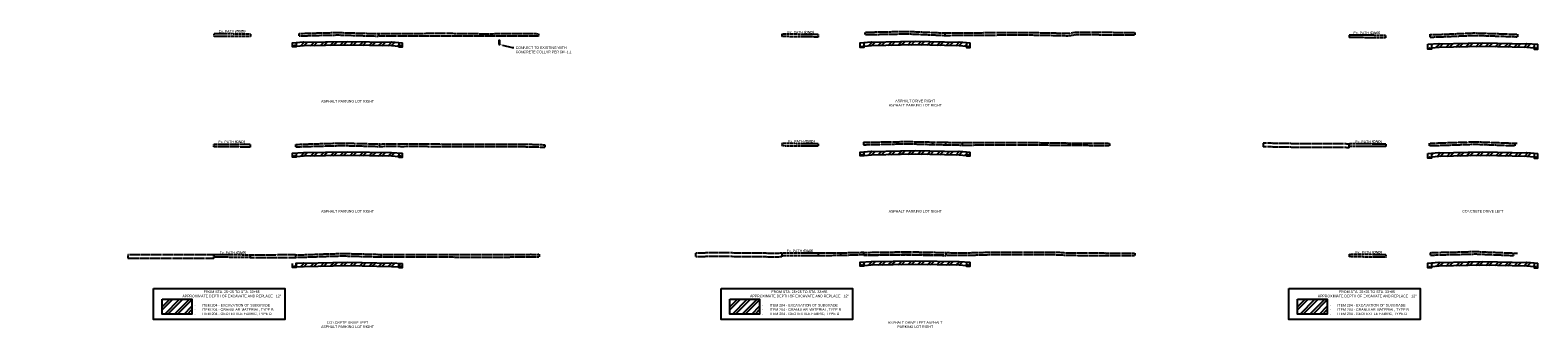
# Model space of a CAD drawing. Header units: feet. Extents: x -492 to 1399858, y -45 to 444169.
# Tile 10 of 11: x 1398626 to 1399038, y 444078 to 444159. Entities that reach past the tile are written whole.
import ezdxf
from ezdxf import colors
from ezdxf.entities.mleader import LeaderData, LeaderLine
from ezdxf.math import Vec2, Vec3

# ---------------------------------------------------------------- set-up
doc = ezdxf.new("R2010")
doc.units = ezdxf.units.FT
doc.header["$MEASUREMENT"] = 0
doc.linetypes.add('OhDOT_USTN3', pattern=[0.22, 0.165, -0.055])
doc.linetypes.add('OhDOT_USTN5', pattern=[0.11, 0.055, -0.055])
doc.layers.add('DR_P_Storm_Sewer', color=1, linetype='Continuous', true_color=0xff0000)
for name, color, linetype in [('PV_X_EOP', 27, 'OhDOT_USTN3'), ('PV_X_Walk', 41, 'OhDOT_USTN5'), ('XS_P_Finished_Grade', 3, 'Continuous'), ('XS_P_Text_Info', 7, 'Continuous')]:
    doc.layers.add(name, color=color, linetype=linetype)
doc.styles.add('Slanted-Normal', font='font31.shx', dxfattribs={"height": 0.1})

msp = doc.modelspace()

# ---------------------------------------------------------------- hatches: boundary and pattern name
at = {"layer": 'DR_P_Storm_Sewer'}
h = msp.add_hatch(color=256, dxfattribs=at)
h.dxf.hatch_style = 1
h.paths.add_polyline_path([(1398754.33, 444154.86), (1398754.58, 444154.86), (1398754.58, 444155.94), (1398754.33, 444155.94)])
at = {"layer": 'XS_P_Text_Info'}
h = msp.add_hatch(dxfattribs=at)
h.set_pattern_fill('ANSI32', color=256, scale=5)
h.set_pattern_definition([(45, (2170.0028, 30.8431), (-1.3258252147, 1.3258252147), []), (45, (2170.8867, 30.8431), (-1.3258252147, 1.3258252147), [])])
h.paths.add_polyline_path([(1398698.99, 444155.4), (1398698.99, 444154.32), (1398700.99, 444154.48), (1398712.99, 444154.72), (1398724.99, 444154.48), (1398726.99, 444154.32), (1398726.99, 444155.4), (1398724.99, 444155.56), (1398724.99, 444155.48), (1398712.99, 444155.72), (1398700.99, 444155.48), (1398700.99, 444155.56)])
h = msp.add_hatch(dxfattribs=at)
h.set_pattern_fill('ANSI32', color=256, scale=5)
h.set_pattern_definition([(45, (2325.0027, 30.869), (-1.3258252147, 1.3258252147), []), (45, (2325.8866, 30.869), (-1.3258252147, 1.3258252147), [])])
h.paths.add_polyline_path([(1398881.99, 444154.35), (1398881.99, 444155.43), (1398879.99, 444155.59), (1398879.99, 444155.51), (1398867.99, 444155.75), (1398855.99, 444155.51), (1398855.99, 444155.59), (1398853.99, 444155.43), (1398853.99, 444154.35), (1398855.99, 444154.51), (1398867.99, 444154.75), (1398879.99, 444154.51)])
h = msp.add_hatch(dxfattribs=at)
h.set_pattern_fill('ANSI32', color=256, scale=5)
h.set_pattern_definition([(45, (2480.0026, 30.3704), (-1.3258252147, 1.3258252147), []), (45, (2480.8864, 30.3704), (-1.3258252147, 1.3258252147), [])])
h.paths.add_polyline_path([(1399036.99, 444153.91), (1399036.99, 444155), (1399034.99, 444155.16), (1399034.99, 444155.07), (1399022.99, 444155.31), (1399010.99, 444155.07), (1399010.99, 444155.16), (1399008.99, 444155), (1399008.99, 444153.91), (1399010.99, 444154.07), (1399022.99, 444154.31), (1399034.99, 444154.07)])
h = msp.add_hatch(dxfattribs=at)
h.set_pattern_fill('ANSI32', color=256, scale=5)
h.set_pattern_definition([(45, (2170.0028, 0.7292), (-1.3258252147, 1.3258252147), []), (45, (2170.8867, 0.7292), (-1.3258252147, 1.3258252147), [])])
h.paths.add_polyline_path([(1398698.99, 444125.29), (1398698.99, 444124.21), (1398700.99, 444124.37), (1398712.99, 444124.61), (1398724.99, 444124.37), (1398726.99, 444124.21), (1398726.99, 444125.29), (1398724.99, 444125.45), (1398724.99, 444125.37), (1398712.99, 444125.61), (1398700.99, 444125.37), (1398700.99, 444125.45)])
h = msp.add_hatch(dxfattribs=at)
h.set_pattern_fill('ANSI32', color=256, scale=5)
h.set_pattern_definition([(45, (2325.0027, 1.0586), (-1.3258252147, 1.3258252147), []), (45, (2325.8866, 1.0586), (-1.3258252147, 1.3258252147), [])])
h.paths.add_polyline_path([(1398853.99, 444125.62), (1398853.99, 444124.54), (1398855.99, 444124.7), (1398867.99, 444124.94), (1398879.99, 444124.7), (1398881.99, 444124.54), (1398881.99, 444125.62), (1398879.99, 444125.78), (1398879.99, 444125.69), (1398867.99, 444125.93), (1398855.99, 444125.69), (1398855.99, 444125.78)])
h = msp.add_hatch(dxfattribs=at)
h.set_pattern_fill('ANSI32', color=256, scale=5)
h.set_pattern_definition([(45, (2480.0026, 0.4352), (-1.3258252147, 1.3258252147), []), (45, (2480.8864, 0.4352), (-1.3258252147, 1.3258252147), [])])
h.paths.add_polyline_path([(1399036.99, 444124.16), (1399036.99, 444125.24), (1399034.99, 444125.4), (1399034.99, 444125.32), (1399022.99, 444125.56), (1399010.99, 444125.32), (1399010.99, 444125.4), (1399008.99, 444125.24), (1399008.99, 444124.16), (1399010.99, 444124.32), (1399022.99, 444124.56), (1399034.99, 444124.32)])
h = msp.add_hatch(dxfattribs=at)
h.set_pattern_fill('ANSI32', color=256, scale=5)
h.set_pattern_definition([(45, (2325.0027, -29.0523), (-1.3258252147, 1.3258252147), []), (45, (2325.8866, -29.0523), (-1.3258252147, 1.3258252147), [])])
h.paths.add_polyline_path([(1398853.99, 444095.57), (1398853.99, 444094.48), (1398855.99, 444094.64), (1398867.99, 444094.88), (1398879.99, 444094.64), (1398881.99, 444094.48), (1398881.99, 444095.57), (1398879.99, 444095.73), (1398879.99, 444095.64), (1398867.99, 444095.88), (1398855.99, 444095.64), (1398855.99, 444095.73)])
h = msp.add_hatch(dxfattribs=at)
h.set_pattern_fill('ANSI32', color=256, scale=5)
h.set_pattern_definition([(45, (2170.0028, -29.3663), (-1.3258252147, 1.3258252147), []), (45, (2170.8867, -29.3663), (-1.3258252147, 1.3258252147), [])])
h.paths.add_polyline_path([(1398724.99, 444094.27), (1398726.99, 444094.11), (1398726.99, 444094.03), (1398727.99, 444094.03), (1398727.99, 444095.11), (1398724.99, 444095.35), (1398724.99, 444095.27), (1398712.99, 444095.51), (1398700.99, 444095.27), (1398700.99, 444095.35), (1398698.99, 444095.19), (1398698.99, 444094.11), (1398700.99, 444094.27), (1398712.99, 444094.51)])
h = msp.add_hatch(dxfattribs=at)
h.set_pattern_fill('ANSI32', color=256, scale=5)
h.set_pattern_definition([(45, (2480.0026, -29.336), (-1.3258252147, 1.3258252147), []), (45, (2480.8864, -29.336), (-1.3258252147, 1.3258252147), [])])
h.paths.add_polyline_path([(1399008.99, 444095.33), (1399008.99, 444094.25), (1399010.99, 444094.41), (1399022.99, 444094.65), (1399034.99, 444094.41), (1399036.99, 444094.25), (1399036.99, 444095.33), (1399034.99, 444095.49), (1399034.99, 444095.41), (1399022.99, 444095.65), (1399010.99, 444095.41), (1399010.99, 444095.49)])
h = msp.add_hatch(dxfattribs=at)
h.set_pattern_fill('ANSI32', color=256, scale=5)
h.set_pattern_definition([(45, (578.5158, 4406.682), (-1.3258252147, 1.3258252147), []), (45, (579.3997, 4406.682), (-1.3258252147, 1.3258252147), [])])
h.paths.add_polyline_path([(1398662.41, 444085.38), (1398670.48, 444085.36), (1398670.48, 444081.35), (1398662.41, 444081.35)])
h = msp.add_hatch(dxfattribs=at)
h.set_pattern_fill('ANSI32', color=256, scale=5)
h.set_pattern_definition([(45, (733.5157, 4406.682), (-1.3258252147, 1.3258252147), []), (45, (734.3996, 4406.682), (-1.3258252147, 1.3258252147), [])])
h.paths.add_polyline_path([(1398817.41, 444085.38), (1398825.48, 444085.36), (1398825.48, 444081.35), (1398817.41, 444081.35)])
h = msp.add_hatch(dxfattribs=at)
h.set_pattern_fill('ANSI32', color=256, scale=5)
h.set_pattern_definition([(45, (888.5156, 4406.682), (-1.3258252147, 1.3258252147), []), (45, (889.3995, 4406.682), (-1.3258252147, 1.3258252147), [])])
h.paths.add_polyline_path([(1398972.41, 444085.38), (1398980.48, 444085.36), (1398980.48, 444081.35), (1398972.41, 444081.35)])

# ---------------------------------------------------------------- linework, layer by layer
at = {"layer": 'DR_P_Storm_Sewer', "flags": 128}
msp.add_lwpolyline([(1398754.33, 444154.86), (1398754.58, 444154.86), (1398754.58, 444155.94), (1398754.33, 444155.94)], close=True, dxfattribs=at)
at = {"layer": 'DR_P_Storm_Sewer'}
for centre in [(1398698.49, 444154.5), (1398727.49, 444154.5), (1398853.49, 444154.22), (1398882.49, 444154.22), (1399008.49, 444153.79), (1399037.5, 444153.79), (1398853.49, 444124.72), (1398882.5, 444124.72), (1398698.49, 444124.39), (1398727.49, 444124.39), (1399008.49, 444124.03), (1399037.5, 444124.03), (1398698.49, 444094.29), (1398727.49, 444094.29), (1398853.49, 444094.66), (1398882.49, 444094.66), (1399008.49, 444094.14), (1399037.49, 444094.14)]:
    msp.add_circle(centre, 0.165, dxfattribs=at)
at = {"layer": 'PV_X_EOP', "flags": 128}
for points in [[(1398699.75, 444157.87), (1398706.93, 444158.07), (1398710.48, 444158.13), (1398712.99, 444158.06), (1398720.05, 444157.86), (1398721.41, 444157.83)], [(1398699.75, 444157.21), (1398699.75, 444157.87)], [(1398721.41, 444157.83), (1398737.3, 444157.93), (1398744.34, 444157.9), (1398749.52, 444157.81), (1398764.01, 444157.85), (1398765.17, 444157.8)], [(1398721.41, 444157.83), (1398721.41, 444157.17)], [(1398765.17, 444157.8), (1398765.17, 444157.14)], [(1398854.29, 444158.24), (1398856.7, 444158.27), (1398865.82, 444158.45), (1398867.99, 444158.36), (1398873.92, 444158.11), (1398876.09, 444158.01)], [(1398854.29, 444157.57), (1398854.29, 444158.24)], [(1398854.29, 444157.57), (1398856.7, 444157.61), (1398865.82, 444157.78), (1398867.99, 444157.69), (1398873.92, 444157.44), (1398876.09, 444157.34)], [(1398876.09, 444158.01), (1398877.11, 444158.02), (1398897.78, 444158.18), (1398901.99, 444158.09), (1398903.54, 444158.08), (1398909.55, 444157.92), (1398910.14, 444157.96), (1398911.84, 444158.26), (1398927.99, 444158.14)], [(1398876.09, 444158.01), (1398876.09, 444157.34)], [(1398927.99, 444158.14), (1398927.99, 444157.48)], [(1399008.31, 444157.54), (1399011.56, 444157.63), (1399020.63, 444158.03), (1399020.79, 444158.02), (1399022.99, 444157.95), (1399027.05, 444157.83), (1399032.26, 444157.65)], [(1399032.41, 444157.64), (1399032.41, 444156.98)], [(1398699.75, 444157.21), (1398706.93, 444157.41), (1398710.48, 444157.47), (1398712.99, 444157.4), (1398720.05, 444157.19), (1398721.41, 444157.17)], [(1398765.17, 444157.14), (1398721.41, 444157.17)], [(1398876.09, 444157.34), (1398877.11, 444157.36), (1398897.78, 444157.51), (1398901.99, 444157.42), (1398903.54, 444157.41), (1398909.55, 444157.26), (1398910.14, 444157.3), (1398911.84, 444157.59), (1398927.99, 444157.48)], [(1399008.6, 444156.88), (1399008.6, 444157.54)], [(1399008.6, 444156.88), (1399011.56, 444156.97), (1399020.63, 444157.36), (1399020.79, 444157.36), (1399022.99, 444157.29), (1399027.05, 444157.16), (1399032.41, 444156.98)], [(1398686.44, 444127.55), (1398676.43, 444127.63)], [(1398676.43, 444127.63), (1398676.43, 444126.96)], [(1398686.44, 444126.89), (1398676.43, 444126.96)], [(1398686.44, 444127.55), (1398686.44, 444126.88)], [(1398698.88, 444127.6), (1398700.77, 444127.68), (1398704.51, 444127.8), (1398710.6, 444127.96), (1398710.8, 444127.98), (1398712.99, 444127.94), (1398715.96, 444127.89), (1398721.64, 444127.74)], [(1398698.88, 444126.94), (1398698.88, 444127.6)], [(1398698.88, 444126.94), (1398700.77, 444127.02), (1398704.51, 444127.13), (1398710.6, 444127.29), (1398710.8, 444127.32), (1398712.99, 444127.28), (1398715.96, 444127.22), (1398721.64, 444127.07)], [(1398721.64, 444127.74), (1398722.19, 444127.72), (1398723.32, 444127.8), (1398727.72, 444127.76), (1398732.87, 444127.77), (1398742.33, 444127.7), (1398761.2, 444127.68), (1398764.49, 444127.62), (1398766.17, 444127.55), (1398766.88, 444127.49)], [(1398721.64, 444127.74), (1398721.64, 444127.07)], [(1398721.64, 444127.07), (1398722.19, 444127.05), (1398723.32, 444127.13), (1398727.72, 444127.09), (1398732.87, 444127.11), (1398742.33, 444127.03), (1398761.2, 444127.01), (1398764.49, 444126.95), (1398766.17, 444126.88), (1398766.88, 444126.83)], [(1398766.88, 444127.49), (1398766.88, 444126.83)], [(1398853.88, 444128.2), (1398865.81, 444128.4), (1398872.69, 444128.26), (1398876.26, 444128.2)], [(1398853.88, 444128.2), (1398853.88, 444127.53)], [(1398853.88, 444127.53), (1398865.81, 444127.81), (1398872.69, 444127.6), (1398876.26, 444127.53)], [(1398872.69, 444128.26), (1398872.69, 444127.6)], [(1398876.26, 444128.2), (1398876.26, 444127.53)], [(1398876.26, 444128.2), (1398880.84, 444128.1), (1398888.32, 444128.15), (1398897.65, 444128.12), (1398899.47, 444128.13), (1398901.23, 444128.11), (1398904.79, 444128.04), (1398920.99, 444127.91)], [(1398876.26, 444127.53), (1398880.84, 444127.44), (1398897.65, 444127.53), (1398899.47, 444127.54), (1398901.23, 444127.52), (1398904.79, 444127.45), (1398920.99, 444127.32)], [(1398880.84, 444128.1), (1398880.84, 444127.44)], [(1398920.99, 444127.91), (1398920.99, 444127.24)], [(1398986.47, 444127.71), (1398985.39, 444127.74), (1398972.69, 444127.81), (1398970.6, 444127.82), (1398968.63, 444127.85), (1398962.99, 444127.96)], [(1398962.99, 444127.96), (1398962.99, 444126.96)], [(1398986.47, 444126.71), (1398985.39, 444126.74), (1398972.69, 444126.81), (1398970.6, 444126.82), (1398968.63, 444126.85), (1398962.99, 444126.96)], [(1398986.47, 444126.71), (1398986.47, 444127.71)], [(1399008.37, 444127.27), (1399008.37, 444127.93)], [(1399008.37, 444127.27), (1399018.03, 444127.59), (1399019.56, 444127.64), (1399020.56, 444127.66), (1399020.94, 444127.68), (1399021.84, 444127.64), (1399022.99, 444127.6), (1399031.72, 444127.27)], [(1399008.6, 444127.94), (1399018.03, 444128.25), (1399019.56, 444128.31), (1399020.56, 444128.33), (1399020.94, 444128.34), (1399021.84, 444128.31), (1399022.99, 444128.26), (1399031.72, 444127.94), (1399032.41, 444127.92)], [(1399031.72, 444127.94), (1399031.72, 444127.27)], [(1398652.99, 444097.54), (1398652.99, 444096.54)], [(1398676.44, 444096.48), (1398675.15, 444096.5), (1398669.61, 444096.5), (1398665.39, 444096.5), (1398661.13, 444096.53), (1398657.03, 444096.53), (1398652.99, 444096.54)], [(1398676.45, 444097.48), (1398675.17, 444097.5), (1398669.62, 444097.5), (1398665.4, 444097.5), (1398661.14, 444097.53), (1398657.04, 444097.53), (1398653, 444097.54)], [(1398676.44, 444096.48), (1398676.45, 444097.48)], [(1398698.75, 444097.47), (1398686.4, 444097.44)], [(1398686.4, 444097.44), (1398686.4, 444096.78)], [(1398686.4, 444096.78), (1398698.75, 444096.81)], [(1398698.75, 444097.47), (1398703.95, 444097.64), (1398705.66, 444097.71), (1398710.66, 444097.85), (1398710.96, 444097.89), (1398712.99, 444097.85), (1398713.38, 444097.84), (1398722.14, 444097.61)], [(1398698.75, 444097.47), (1398698.75, 444096.81)], [(1398698.75, 444096.81), (1398703.95, 444096.98), (1398705.66, 444097.05), (1398710.66, 444097.19), (1398710.96, 444097.23), (1398712.99, 444097.18), (1398713.38, 444097.17), (1398722.14, 444096.94)], [(1398722.14, 444097.61), (1398728, 444097.6), (1398738.87, 444097.61), (1398743.45, 444097.57), (1398756.17, 444097.57), (1398763.02, 444097.64), (1398764.94, 444097.63), (1398765.29, 444097.67)], [(1398722.14, 444097.61), (1398722.14, 444096.94)], [(1398722.14, 444096.94), (1398728, 444096.94), (1398738.87, 444096.94), (1398743.45, 444096.9), (1398756.17, 444096.9), (1398763.02, 444096.97), (1398764.94, 444096.96), (1398765.29, 444097)], [(1398765.29, 444097.67), (1398765.29, 444097)], [(1398831.54, 444097.92), (1398829.33, 444097.89), (1398823.24, 444097.96), (1398817.42, 444098.01), (1398807.99, 444098)], [(1398807.99, 444098), (1398807.99, 444097)], [(1398831.54, 444096.92), (1398829.33, 444096.89), (1398823.24, 444096.96), (1398817.42, 444097.01), (1398807.99, 444097)], [(1398831.54, 444097.92), (1398831.54, 444096.92)], [(1398847.59, 444097.96), (1398841.5, 444097.92)], [(1398841.5, 444097.92), (1398841.5, 444097.25)], [(1398847.59, 444097.29), (1398841.5, 444097.25)], [(1398847.59, 444097.96), (1398847.59, 444097.29)], [(1398853.95, 444098.16), (1398852.97, 444098.08), (1398847.64, 444097.96)], [(1398853.95, 444097.5), (1398847.64, 444097.29)], [(1398853.95, 444098.16), (1398860.2, 444098.24), (1398865.82, 444098.34), (1398873.26, 444098.19), (1398876.31, 444098.12)], [(1398853.95, 444097.5), (1398853.95, 444098.16)], [(1398853.95, 444097.5), (1398860.2, 444097.57), (1398865.82, 444097.67), (1398873.26, 444097.53), (1398876.31, 444097.45)], [(1398853.95, 444097.39), (1398861.3, 444097.51), (1398865.53, 444097.55), (1398867.46, 444097.5), (1398876.31, 444097.35)], [(1398876.31, 444098.12), (1398878.94, 444098.06), (1398882.38, 444098.07), (1398888.5, 444098.23), (1398896.01, 444098.22), (1398900.52, 444098.27), (1398905.4, 444098.24), (1398907.85, 444098.18), (1398908.93, 444098.07), (1398910.73, 444098.05), (1398915.08, 444098.01), (1398921.76, 444098), (1398927.99, 444097.95)], [(1398876.31, 444098.12), (1398876.31, 444097.45)], [(1398876.31, 444097.45), (1398878.94, 444097.39), (1398882.38, 444097.4), (1398888.5, 444097.57), (1398896.01, 444097.55), (1398900.52, 444097.6), (1398905.4, 444097.58), (1398907.85, 444097.51), (1398908.93, 444097.41), (1398910.73, 444097.38), (1398915.08, 444097.34), (1398921.76, 444097.34), (1398927.99, 444097.29)], [(1398927.99, 444097.95), (1398927.99, 444097.29)], [(1399008.71, 444098.09), (1399012.29, 444098.21), (1399014.67, 444098.24), (1399020.74, 444098.41), (1399020.86, 444098.42), (1399022.99, 444098.32), (1399031.27, 444097.99), (1399032.47, 444097.95)], [(1399008.71, 444097.42), (1399008.71, 444098.09)], [(1399008.71, 444097.42), (1399012.29, 444097.54), (1399014.67, 444097.57), (1399020.74, 444097.74), (1399020.86, 444097.75), (1399022.99, 444097.66), (1399031.33, 444097.32)], [(1399031.33, 444097.98), (1399031.33, 444097.32)]]:
    msp.add_lwpolyline(points, dxfattribs=at)
at = {"layer": 'PV_X_Walk', "flags": 128}
for points in [[(1398686.47, 444157.7), (1398676.49, 444157.76)], [(1398676.49, 444157.76), (1398676.49, 444157.09)], [(1398686.47, 444157.7), (1398686.47, 444157.03)], [(1398841.5, 444157.56), (1398831.57, 444157.7)], [(1398831.57, 444157.7), (1398831.57, 444157.03)], [(1398686.47, 444157.03), (1398676.49, 444157.09)], [(1398841.5, 444156.89), (1398831.57, 444157.03)], [(1398841.5, 444157.56), (1398841.5, 444156.89)], [(1398996.4, 444157.33), (1398986.5, 444157.44)], [(1398986.5, 444157.44), (1398986.5, 444156.77)], [(1398996.4, 444156.67), (1398986.5, 444156.77)], [(1398996.4, 444157.33), (1398996.4, 444156.67)], [(1398841.5, 444127.77), (1398831.61, 444127.85)], [(1398831.61, 444127.85), (1398831.61, 444127.19)], [(1398841.5, 444127.1), (1398831.61, 444127.19)], [(1398841.5, 444127.77), (1398841.5, 444127.1)], [(1398996.44, 444127.71), (1398986.47, 444127.76)], [(1398986.47, 444127.76), (1398986.47, 444127.09)], [(1398996.44, 444127.05), (1398986.47, 444127.09)], [(1398996.44, 444127.71), (1398996.44, 444127.05)], [(1398686.4, 444097.44), (1398676.45, 444097.51)], [(1398676.45, 444097.51), (1398676.45, 444096.85)], [(1398686.4, 444096.78), (1398676.45, 444096.85)], [(1398686.4, 444097.44), (1398686.4, 444096.78)], [(1398841.5, 444097.92), (1398831.54, 444097.92)], [(1398831.54, 444097.92), (1398831.54, 444097.25)], [(1398841.5, 444097.25), (1398831.54, 444097.25)], [(1398841.5, 444097.92), (1398841.5, 444097.25)], [(1398996.5, 444097.49), (1398986.49, 444097.64)], [(1398986.49, 444097.64), (1398986.49, 444096.97)], [(1398996.5, 444096.82), (1398986.49, 444096.97)], [(1398996.5, 444097.49), (1398996.5, 444096.82)]]:
    msp.add_lwpolyline(points, dxfattribs=at)
at = {"layer": 'XS_P_Finished_Grade'}
for points in [[(1398660, 444088.36), (1398695.83, 444088.36), (1398695.83, 444079.9), (1398660, 444079.9)], [(1398815, 444088.36), (1398850.83, 444088.36), (1398850.83, 444079.9), (1398815, 444079.9)], [(1398970, 444088.36), (1399005.83, 444088.36), (1399005.83, 444079.9), (1398970, 444079.9)]]:
    msp.add_lwpolyline(points, close=True, dxfattribs=at)
at = {"layer": 'XS_P_Text_Info', "flags": 128}
for points in [[(1398697.99, 444154.24), (1398697.99, 444155.32), (1398700.99, 444155.56), (1398700.99, 444155.48), (1398712.99, 444155.72), (1398724.99, 444155.48), (1398724.99, 444155.56), (1398727.99, 444155.32)], [(1398698.99, 444155.4), (1398698.99, 444154.24), (1398697.99, 444154.24), (1398697.99, 444155.32)], [(1398726.99, 444154.32), (1398724.99, 444154.48), (1398712.99, 444154.72), (1398700.99, 444154.48), (1398698.99, 444154.32)], [(1398726.99, 444155.4), (1398726.99, 444154.24), (1398727.99, 444154.24), (1398727.99, 444155.32)], [(1398727.99, 444154.24), (1398727.99, 444154.24)], [(1398852.99, 444154.27), (1398852.99, 444155.35), (1398855.99, 444155.59), (1398855.99, 444155.51), (1398867.99, 444155.75), (1398879.99, 444155.51), (1398879.99, 444155.59), (1398882.99, 444155.35)], [(1398853.99, 444155.43), (1398853.99, 444154.02), (1398852.99, 444154.02), (1398852.99, 444155.35)], [(1398881.99, 444154.35), (1398879.99, 444154.51), (1398867.99, 444154.75), (1398855.99, 444154.51), (1398853.99, 444154.35)], [(1398881.99, 444155.43), (1398881.99, 444154.02), (1398882.99, 444154.02), (1398882.99, 444155.35)], [(1399007.99, 444154.92), (1399010.99, 444155.16), (1399010.99, 444155.07), (1399022.99, 444155.31), (1399034.99, 444155.07), (1399034.99, 444155.16), (1399037.99, 444154.92)], [(1399008.99, 444155), (1399008.99, 444153.59), (1399007.99, 444153.59), (1399007.99, 444154.92)], [(1399036.99, 444153.91), (1399034.99, 444154.07), (1399022.99, 444154.31), (1399010.99, 444154.07), (1399008.99, 444153.91)], [(1399036.99, 444155), (1399036.99, 444153.59), (1399037.99, 444153.59), (1399037.99, 444154.92)], [(1398697.99, 444124.13), (1398697.99, 444125.21), (1398700.99, 444125.45), (1398700.99, 444125.37), (1398712.99, 444125.61), (1398724.99, 444125.37), (1398724.99, 444125.45), (1398727.99, 444125.21)], [(1398698.99, 444125.29), (1398698.99, 444124.13), (1398697.99, 444124.13), (1398697.99, 444125.21)], [(1398726.99, 444125.29), (1398726.99, 444124.13), (1398727.99, 444124.13), (1398727.99, 444125.21)], [(1398852.99, 444124.51), (1398852.99, 444125.54), (1398855.99, 444125.78), (1398855.99, 444125.69), (1398867.99, 444125.93), (1398879.99, 444125.69), (1398879.99, 444125.78), (1398882.99, 444125.54)], [(1398853.99, 444125.62), (1398853.99, 444124.51), (1398852.99, 444124.51), (1398852.99, 444125.54)], [(1398881.99, 444124.54), (1398879.99, 444124.7), (1398867.99, 444124.94), (1398855.99, 444124.7), (1398853.99, 444124.54)], [(1398881.99, 444125.62), (1398881.99, 444124.52), (1398882.99, 444124.52), (1398882.99, 444125.54)], [(1399007.99, 444125.16), (1399010.99, 444125.4), (1399010.99, 444125.32), (1399022.99, 444125.56), (1399034.99, 444125.32), (1399034.99, 444125.4), (1399037.99, 444125.16)], [(1399008.99, 444125.24), (1399008.99, 444123.83), (1399007.99, 444123.83), (1399007.99, 444125.16)], [(1399036.99, 444125.24), (1399036.99, 444123.83), (1399037.99, 444123.83), (1399037.99, 444125.16)], [(1398726.99, 444124.21), (1398724.99, 444124.37), (1398712.99, 444124.61), (1398700.99, 444124.37), (1398698.99, 444124.21)], [(1399036.99, 444124.16), (1399034.99, 444124.32), (1399022.99, 444124.56), (1399010.99, 444124.32), (1399008.99, 444124.16)], [(1398852.99, 444094.4), (1398852.99, 444095.49), (1398855.99, 444095.73), (1398855.99, 444095.64), (1398867.99, 444095.88), (1398879.99, 444095.64), (1398879.99, 444095.73), (1398882.99, 444095.49)], [(1398698.99, 444095.19), (1398698.99, 444094.03), (1398697.99, 444094.03), (1398697.99, 444095.11)], [(1398726.99, 444094.11), (1398724.99, 444094.27), (1398712.99, 444094.51), (1398700.99, 444094.27), (1398698.99, 444094.11), (1398698.99, 444095.19), (1398700.99, 444095.35), (1398700.99, 444095.27), (1398712.99, 444095.51), (1398724.99, 444095.27), (1398724.99, 444095.35), (1398727.99, 444095.11)], [(1398726.99, 444095.19), (1398726.99, 444094.03), (1398727.99, 444094.03), (1398727.99, 444095.11)], [(1398728, 444094.03), (1398727.99, 444094.03)], [(1398853.99, 444095.57), (1398853.99, 444094.4), (1398852.99, 444094.4), (1398852.99, 444095.49)], [(1398881.99, 444094.48), (1398879.99, 444094.64), (1398867.99, 444094.88), (1398855.99, 444094.64), (1398853.99, 444094.48)], [(1398881.99, 444095.57), (1398881.99, 444094.4), (1398882.99, 444094.4), (1398882.99, 444095.49)], [(1399007.99, 444094.17), (1399007.99, 444095.25), (1399010.99, 444095.49), (1399010.99, 444095.41), (1399022.99, 444095.65), (1399034.99, 444095.41), (1399034.99, 444095.49), (1399037.99, 444095.25)], [(1399008.99, 444095.33), (1399008.99, 444093.94), (1399007.99, 444093.94), (1399007.99, 444095.27)], [(1399036.99, 444094.25), (1399034.99, 444094.41), (1399022.99, 444094.65), (1399010.99, 444094.41), (1399008.99, 444094.25)], [(1399036.99, 444095.33), (1399036.99, 444093.94), (1399037.99, 444093.94), (1399037.99, 444095.27)]]:
    msp.add_lwpolyline(points, dxfattribs=at)
for points in [[(1398882.99, 444154.27), (1398882.99, 444154.27)], [(1399037.99, 444094.19), (1399037.99, 444094.19)]]:
    msp.add_lwpolyline(points, close=True, dxfattribs=at)
at = {"layer": 'XS_P_Text_Info'}
for points in [[(1398662.41, 444085.38), (1398670.48, 444085.38), (1398670.48, 444081.35), (1398662.41, 444081.35)], [(1398817.41, 444085.38), (1398825.48, 444085.38), (1398825.48, 444081.35), (1398817.41, 444081.35)], [(1398972.41, 444085.38), (1398980.48, 444085.38), (1398980.48, 444081.35), (1398972.41, 444081.35)]]:
    msp.add_lwpolyline(points, close=True, dxfattribs=at)

# ---------------------------------------------------------------- texts
at = {"layer": 'XS_P_Text_Info', "char_height": 0.7, "style": 'Slanted-Normal'}
for s, insert, width, attachment_point in [('\\pxqc;Ex. PATH {\\fArial|b1|i1|c0|p34;\\C1;(DND)}', (1398667.13, 444158.34), 28.6358, 4), ('\\pxqc;Ex. PATH {\\fArial|b1|i1|c0|p34;\\C1;(DND)}', (1398822.43, 444158.12), 28.6358, 4), ('\\pxqc;Ex. PATH {\\fArial|b1|i1|c0|p34;\\C1;(DND)}', (1398976.99, 444157.94), 28.6358, 4), ('ASPHALT PARKING LOT RIGHT', (1398712.99, 444139.39), 15.2505, 5), ('ASPHALT DRIVE RIGHT\\PASPHALT PARKING LOT RIGHT', (1398867.99, 444138.89), 15.8639, 5), ('\\pxqc;Ex. PATH {\\fArial|b1|i1|c0|p34;\\C1;(DND)}', (1398667.02, 444128.21), 28.6358, 4), ('\\pxqc;Ex. PATH {\\fArial|b1|i1|c0|p34;\\C1;(DND)}', (1398822.57, 444128.35), 28.6358, 4), ('\\pxqc;Ex. PATH {\\fArial|b1|i1|c0|p34;\\C1;(DND)}', (1398977.46, 444128.26), 28.6358, 4), ('ASPHALT PARKING LOT RIGHT', (1398712.99, 444109.39), 15.7293, 5), ('ASPHALT PARKING LOT RIGHT', (1398867.99, 444109.39), 16.7332, 5), ('CONCRETE DRIVE LEFT', (1399022.99, 444109.39), 12.3918, 5), ('\\pxqc;Ex. PATH {\\fArial|b1|i1|c0|p34;\\C1;(DND)}', (1398667.36, 444097.98), 28.6358, 4), ('\\pxqc;Ex. PATH {\\fArial|b1|i1|c0|p34;\\C1;(DND)}', (1398822.19, 444098.47), 28.6358, 4), ('\\pxqc;Ex. PATH {\\fArial|b1|i1|c0|p34;\\C1;(DND)}', (1398977.52, 444098.1), 28.6358, 4), ('\\pxqc;FROM STA. 25+25 TO STA. 33+85\\PAPPROXIMATE DEPTH OF EXCAVATE AND REPLACE - 12"', (1398667.05, 444086.84), 28.6358, 4), ('\\pxqc;FROM STA. 25+25 TO STA. 33+85\\PAPPROXIMATE DEPTH OF EXCAVATE AND REPLACE - 12"', (1398822.05, 444086.84), 28.6358, 4), ('\\pxqc;FROM STA. 25+25 TO STA. 33+85\\PAPPROXIMATE DEPTH OF EXCAVATE AND REPLACE - 12"', (1398977.05, 444086.84), 28.6358, 4), ('\\pxi-3,l4,t4;-^IITEM 204 - EXCAVATION OF SUBGRADE\\P-^IITEM 204 - GRANULAR MATERIAL, TYPE B\\P-^IITEM 204 - GEOTEXTILE FABRIC, TYPE D', (1398670.47, 444082.52), 24.3771, 4), ('\\pxi-3,l4,t4;-^IITEM 204 - EXCAVATION OF SUBGRADE\\P-^IITEM 204 - GRANULAR MATERIAL, TYPE B\\P-^IITEM 204 - GEOTEXTILE FABRIC, TYPE D', (1398825.47, 444082.52), 24.3771, 4), ('\\pxi-3,l4,t4;-^IITEM 204 - EXCAVATION OF SUBGRADE\\P-^IITEM 204 - GRANULAR MATERIAL, TYPE B\\P-^IITEM 204 - GEOTEXTILE FABRIC, TYPE D', (1398980.47, 444082.52), 24.3771, 4), ('CONCRETE DRIVE LEFT ASPHALT PARKING LOT RIGHT', (1398712.99, 444078.46), 15.3766, 5), ('ASPHALT DRIVE LEFT ASPHALT PARKING LOT RIGHT', (1398867.99, 444078.46), 15.4814, 5)]:
    msp.add_mtext(s, dxfattribs=dict(at, insert=insert, width=width, attachment_point=attachment_point))

# ---------------------------------------------------------------- leaders
at = {"layer": 'XS_P_Text_Info'}
ml = msp.add_multileader_mtext('Standard', dxfattribs=at)
ml.set_content('CONNECT TO EXISTING WITH \\PCONCRETE COLLAR PER DM-1.1', color=256, style='Slanted-Normal')
ml.set_leader_properties()
ml.build(insert=Vec2(0, 0))
ml.multileader.update_dxf_attribs({"text_right_attachment_type": 3, "dogleg_length": 0.1, "arrow_head_size": 0.7, "scale": 5})
ctx = ml.context
ctx.base_point, ctx.scale, ctx.char_height, ctx.arrow_head_size, ctx.landing_gap_size, ctx.plane_origin = Vec3(1398758.39, 444154.01), 5, 0.7, 0.7, 0.5, Vec3(1398754.09, 444154.27)
ctx.right_attachment = 3
notes = []
notes.append((ctx, [(1, (1, 1, 0), (1398757.89, 444154.01), (1, 0), 0.5, [(0, [(1398754.58, 444154.86)], 0, [])])]))
ctx.mtext.insert, ctx.mtext.flow_direction = Vec3(1398758.89, 444154.36), 5
ml = msp.add_multileader_mtext('Standard', dxfattribs=at)
ml.set_content('Ex. SIGN POST FOUNDATIONS {\\fArial|b1|i1|c0|p34;\\C1;(DND)\\P\\pxi-3,l4,t4;}@^ISTA. 23+34.51', color=256, style='Slanted-Normal')
ml.set_leader_properties()
ml.build(insert=Vec2(0, 0))
ml.multileader.update_dxf_attribs({"text_right_attachment_type": 3, "dogleg_length": 0.1, "arrow_head_size": 0.7, "scale": 5})
ctx = ml.context
ctx.base_point, ctx.scale, ctx.char_height, ctx.arrow_head_size, ctx.landing_gap_size, ctx.plane_origin = Vec3(1398602.71, 444094.17), 5, 0.7, 0.7, 0.5, Vec3(1398598.73, 444097.22)
ctx.right_attachment = 3
notes.append((ctx, [(1, (1, 1, 0), (1398602.21, 444094.17), (1, 0), 0.5, [(1, [(1398598.69, 444096.11), (1398583.19, 444096.07)], 0, [])])]))
ctx.mtext.insert, ctx.mtext.width, ctx.mtext.flow_direction = Vec3(1398603.21, 444094.52), 19.3661, 5
for ctx, leaders in notes:
    for number, flags, end, landing, length, lines in leaders:
        leader = LeaderData()
        leader.index, (leader.has_last_leader_line, leader.has_dogleg_vector, leader.attachment_direction) = number, flags
        leader.last_leader_point, leader.dogleg_vector, leader.dogleg_length = Vec3(end), Vec3(landing), length
        for number, points, colour, breaks in lines:
            line = LeaderLine()
            line.index, line.vertices, line.color, line.breaks = number, Vec3.list(points), colors.encode_raw_color(colour), breaks
            leader.lines.append(line)
        ctx.leaders.append(leader)

doc.saveas('drawing.dxf')
